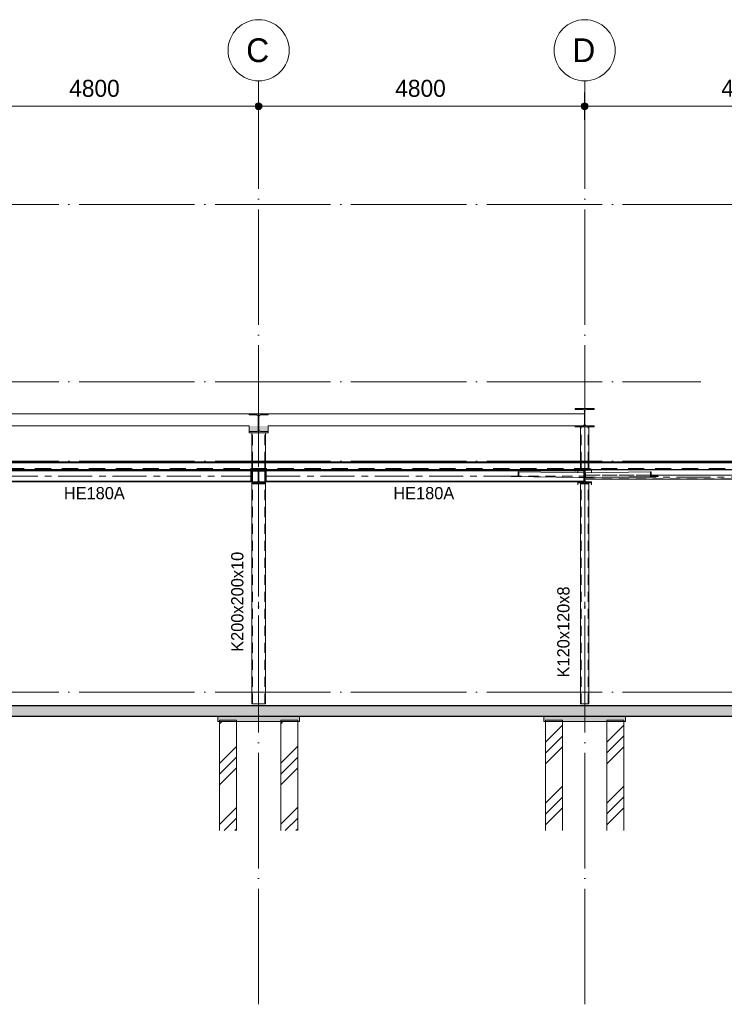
# Model space of a CAD drawing. Header units: millimetres. Extents: x -1359 to 538036, y -4592 to 9900.
# Tile 8 of 43: x 111861 to 122234, y -4592 to 9900. Entities that reach past the tile are written whole.
import ezdxf

# ---------------------------------------------------------------- set-up
doc = ezdxf.new("R2010")
doc.units = ezdxf.units.MM
for name, pattern in [('Overhead', [396.875, 238.125, -158.75]), ('WSP_hartlijn', [800, 500, -100, 100, -100]), ('WSP_hhidden', [250, 150, -100]), ('WSP_stramienlijn', [2000, 1700, -150, 0, -150])]:
    doc.linetypes.add(name, pattern=pattern)
for name, color, linetype, lineweight in [('00_algemeen - 0_18mm', 1, 'Continuous', 13), ('00_algemeen - hartlijn', 7, 'WSP_hartlijn', 13), ('00_algemeen - hhidden - 0_13mm', 7, 'WSP_hhidden', 13), ('00_algemeen - overhead', 7, 'Overhead', 13), ('00_maatvoering', 8, 'Continuous', 13), ('00_maatvoering-100', 8, 'Continuous', 13), ('07_stramien', 4, 'Continuous', 13), ('07_stramien - levels', 7, 'Continuous', 13), ('16_funderingsconstructies', 2, 'Continuous', 18), ('17_paalfunderingen - prefab', 2, 'Continuous', 18), ('23_vloeren', 2, 'Continuous', 18), ('23_vloeren - hatch', 1, 'Continuous', 18), ('23_vloeren -cut-', 3, 'Continuous', 25), ('28_hoofddraagconstructies - kolommen en liggers', 1, 'Continuous', 13), ('28_hoofddraagconstructies - kolommen en liggers - staal', 1, 'Continuous', 13), ('28_hoofddraagconstructies - kolommen en liggers - staal -cut-', 2, 'Continuous', 13), ('28_hoofddraagconstructies - tags', 7, 'Continuous', 18)]:
    doc.layers.add(name, color=color, linetype=linetype, lineweight=lineweight)
doc.layers.add('16_funderingsconstructies - voeten en balken', color=2, linetype='Continuous')
doc.styles.add('Revittext', font='txt', dxfattribs={"height": 250})
doc.styles.add('Revittext_1', font='txt', dxfattribs={"height": 180})
doc.styles.add('Revittext_2', font='txt', dxfattribs={"height": 350})
doc.dimstyles.new('WSP_25_-_transparant', dxfattribs={"dimscale": 304.8, "dimtxt": 252.223969, "dimasz": 1.312336, "dimexe": 0.656168, "dimexo": 0.0625, "dimgap": 0.213255, "dimtad": 1, "dimdec": 0, "dimzin": 0, "dimdsep": 46, "dimtxsty": 'Revittext', "dimblk1": 'DOTSMALL', "dimblk2": 'DOTSMALL', "dimsah": 1, "dimcen": 0.09, "dimdle": 0.656168, "dimazin": 0, "dimtfac": 1, "dimtdec": 4, "dimtix": 1, "dimtmove": 0, "dimatfit": 3, "dimfxl": 0.656168, "dimfxlon": 1, "dimtvp": 1, "dimtolj": 1, "dimtzin": 0, "dimarcsym": 2})
pattern_1 = [(45, (9142.7, 0), (-449.013, 449.013), []), (45, (9301.45, 0), (0, 898.026), []), (45, (8983.95, 0), (0, 898.026), [])]

# ---------------------------------------------------------------- blocks, each defined once
blk = doc.blocks.new('28_WSP_SC_staal - RHS v18-0 - SHSH 120x120x8 - S275-1328168-as 6')
at = {"layer": '00_algemeen - hartlijn'}
blk.add_line((19400, -170), (19400, 3067), dxfattribs=at)
at = {"layer": '00_algemeen - hhidden - 0_13mm'}
for p, q in [((19348, -170), (19348, 3067)), ((19452, -170), (19452, 3067))]:
    blk.add_line(p, q, dxfattribs=at)
blk = doc.blocks.new('28_WSP_SC_staal - RHS v18-0 - SHSH 200x200x10 - S275-1336496-as 6')
at = {"layer": '00_algemeen - hartlijn'}
for p, q in [((14600, 3389), (14600, 3820)), ((14600, -170), (14600, 3070))]:
    blk.add_line(p, q, dxfattribs=at)
at = {"layer": '00_algemeen - hhidden - 0_13mm'}
for p, q in [((14510, 3389), (14510, 3820)), ((14690, 3389), (14690, 3820)), ((14510, 3098), (14510, 3255)), ((14690, 3098), (14690, 3255)), ((14510, -170), (14510, 3070)), ((14690, -170), (14690, 3070))]:
    blk.add_line(p, q, dxfattribs=at)
at = {"layer": '28_hoofddraagconstructies - kolommen en liggers', "linetype": 'WSP_hhidden'}
for p, q in [((14510, 3255), (14510, 3389)), ((14600, 3070), (14600, 3389)), ((14690, 3255), (14690, 3389)), ((14510, 3070), (14510, 3098)), ((14690, 3070), (14690, 3098))]:
    blk.add_line(p, q, dxfattribs=at)
blk = doc.blocks.new('17_WSP_FD_prefab - fundatiepaal v18-0 - 250x250-1089444-as 6')
at = {"layer": '16_funderingsconstructies', "lineweight": 13}
h = blk.add_hatch(dxfattribs=at)
h.set_pattern_fill('FP_1', color=50, style=0, pattern_type=2)
h.set_pattern_definition(pattern_1)
h.paths.add_polyline_path([(15175, -2034), (15175, -430), (14925, -430), (14925, -2034)])
at = {"layer": '16_funderingsconstructies', "color": 135, "lineweight": 13}
for p, q in [((14925, -430), (14925, -410)), ((15175, -410), (14925, -410)), ((15175, -410), (15175, -430))]:
    blk.add_line(p, q, dxfattribs=at)
at = {"layer": '17_paalfunderingen - prefab', "color": 55}
for p, q in [((14925, -2034), (14925, -430)), ((15175, -430), (15175, -2034))]:
    blk.add_line(p, q, dxfattribs=at)
blk = doc.blocks.new('17_WSP_FD_prefab - fundatiepaal v18-0 - 250x250-V28-as 6')
at = {"layer": '16_funderingsconstructies', "lineweight": 13}
h = blk.add_hatch(dxfattribs=at)
h.set_pattern_fill('FP_1', color=50, style=0, pattern_type=2)
h.set_pattern_definition(pattern_1)
h.paths.add_polyline_path([(14131, -2034), (14275, -2034), (14275, -430), (14025, -430), (14025, -2034)])
at = {"layer": '16_funderingsconstructies', "color": 135, "lineweight": 13}
for p, q in [((14025, -430), (14025, -410)), ((14275, -410), (14025, -410)), ((14275, -410), (14275, -430))]:
    blk.add_line(p, q, dxfattribs=at)
at = {"layer": '17_paalfunderingen - prefab', "color": 55}
for p, q in [((14025, -2034), (14025, -430)), ((14275, -430), (14275, -2034))]:
    blk.add_line(p, q, dxfattribs=at)
blk = doc.blocks.new('17_WSP_FD_prefab - fundatiepaal v18-0 - 250x250-V29-as 6')
at = {"layer": '16_funderingsconstructies', "lineweight": 13}
h = blk.add_hatch(dxfattribs=at)
h.set_pattern_fill('FP_1', color=50, style=0, pattern_type=2)
h.set_pattern_definition(pattern_1)
h.paths.add_polyline_path([(19975, -2034), (19975, -430), (19725, -430), (19725, -2034)])
at = {"layer": '16_funderingsconstructies', "color": 135, "lineweight": 13}
for p, q in [((19725, -430), (19725, -410)), ((19975, -410), (19725, -410)), ((19975, -410), (19975, -430))]:
    blk.add_line(p, q, dxfattribs=at)
at = {"layer": '17_paalfunderingen - prefab', "color": 55}
for p, q in [((19725, -2034), (19725, -430)), ((19975, -430), (19975, -2034))]:
    blk.add_line(p, q, dxfattribs=at)
blk = doc.blocks.new('17_WSP_FD_prefab - fundatiepaal v18-0 - 250x250-V30-as 6')
at = {"layer": '16_funderingsconstructies', "lineweight": 13}
h = blk.add_hatch(dxfattribs=at)
h.set_pattern_fill('FP_1', color=50, style=0, pattern_type=2)
h.set_pattern_definition(pattern_1)
h.paths.add_polyline_path([(18825, -2034), (19075, -2034), (19075, -430), (18825, -430), (18825, -515)])
at = {"layer": '16_funderingsconstructies', "color": 135, "lineweight": 13}
for p, q in [((18825, -430), (18825, -410)), ((19075, -410), (18825, -410)), ((19075, -410), (19075, -430))]:
    blk.add_line(p, q, dxfattribs=at)
at = {"layer": '17_paalfunderingen - prefab', "color": 55}
for p, q in [((18825, -2034), (18825, -430)), ((19075, -430), (19075, -2034))]:
    blk.add_line(p, q, dxfattribs=at)
blk = doc.blocks.new('28_WSP_SC_staal - RHS v18-0 - SHSH 120x120x8 - S275-1337804-as 6')
at = {"layer": '00_algemeen - hartlijn'}
blk.add_line((19400, 3389), (19400, 3907), dxfattribs=at)
at = {"layer": '00_algemeen - hhidden - 0_13mm'}
for p, q in [((19348, 3389), (19348, 3907)), ((19452, 3389), (19452, 3907))]:
    blk.add_line(p, q, dxfattribs=at)
at = {"layer": '28_hoofddraagconstructies - kolommen en liggers', "linetype": 'WSP_hhidden'}
for p, q in [((19348, 3269), (19348, 3389)), ((19400, 3269), (19400, 3389)), ((19452, 3269), (19452, 3389))]:
    blk.add_line(p, q, dxfattribs=at)
blk = doc.blocks.new('28_WSP_SF_staal - HE v21-0 - HE180A-1335507-as 6')
at = {"layer": '00_algemeen - hartlijn'}
blk.add_line((10851, 3183), (14487, 3183), dxfattribs=at)
at = {"layer": '28_hoofddraagconstructies - kolommen en liggers', "linetype": 'WSP_hhidden'}
for p, q in [((14487, 3268), (9913, 3268)), ((9913, 3161), (9913, 3234)), ((9913, 3183), (10850, 3183))]:
    blk.add_line(p, q, dxfattribs=at)
at = {"layer": '28_hoofddraagconstructies - kolommen en liggers - staal'}
for p, q in [((9913, 3259), (9913, 3268)), ((9913, 3244), (9913, 3259)), ((9913, 3259), (14487, 3259)), ((9913, 3234), (9913, 3244)), ((14487, 3268), (14487, 3259)), ((14487, 3259), (14487, 3244)), ((14487, 3244), (14487, 3122)), ((9913, 3122), (9913, 3161)), ((9913, 3107), (9913, 3122)), ((9913, 3097), (9913, 3107)), ((9913, 3107), (14487, 3107)), ((9913, 3097), (14487, 3097)), ((14487, 3122), (14487, 3107)), ((14487, 3107), (14487, 3097))]:
    blk.add_line(p, q, dxfattribs=at)
blk = doc.blocks.new('28_WSP_SF_staal - HE v21-0 - HE180A-1335508-as 6')
at = {"layer": '00_algemeen - hartlijn'}
for p, q in [((14713, 3183), (18320, 3183)), ((19312, 3183), (19387, 3183))]:
    blk.add_line(p, q, dxfattribs=at)
at = {"layer": '28_hoofddraagconstructies - kolommen en liggers', "linetype": 'WSP_hhidden'}
for p, q in [((19300, 3268), (14713, 3268)), ((19300, 3259), (19387, 3259)), ((19387, 3268), (19378, 3268)), ((19387, 3268), (19387, 3259)), ((19387, 3259), (19387, 3251)), ((19387, 3232), (19387, 3162)), ((18321, 3183), (19312, 3183)), ((19300, 3097), (19387, 3097)), ((19387, 3101), (19387, 3097))]:
    blk.add_line(p, q, dxfattribs=at)
at = {"layer": '28_hoofddraagconstructies - kolommen en liggers - staal'}
for p, q in [((14713, 3259), (14713, 3268)), ((14713, 3244), (14713, 3259)), ((14713, 3259), (19300, 3259)), ((14713, 3122), (14713, 3244)), ((19387, 3251), (19387, 3244)), ((19387, 3244), (19387, 3232)), ((14713, 3107), (14713, 3122)), ((14713, 3097), (14713, 3107)), ((14713, 3107), (19387, 3107)), ((14713, 3097), (19300, 3097)), ((19387, 3162), (19387, 3122)), ((19387, 3122), (19387, 3107)), ((19387, 3107), (19387, 3101))]:
    blk.add_line(p, q, dxfattribs=at)
blk = doc.blocks.new('28_WSP_SF_staal - RHS v18-0 - SHSC 60x60x4 - S275-1328984-as 6')
at = {"layer": '00_algemeen - hartlijn'}
for p, q in [((19404, 3168), (19407, 3168)), ((19954, 3168), (24152, 3168)), ((24185, 3168), (24195, 3168))]:
    blk.add_line(p, q, dxfattribs=at)
at = {"layer": '00_algemeen - hhidden - 0_13mm'}
for p, q in [((19404, 3194), (19408, 3194)), ((20379, 3194), (24195, 3194)), ((19404, 3142), (24195, 3142))]:
    blk.add_line(p, q, dxfattribs=at)
at = {"layer": '28_hoofddraagconstructies - kolommen en liggers', "linetype": 'WSP_hhidden'}
for p, q in [((19404, 3198), (19400, 3198)), ((19400, 3190), (19400, 3198)), ((19400, 3194), (19404, 3194)), ((19400, 3146), (19400, 3190)), ((20379, 3198), (19408, 3198)), ((19408, 3194), (20379, 3194)), ((24200, 3198), (24195, 3198)), ((24195, 3194), (24200, 3194)), ((24200, 3198), (24200, 3190)), ((24200, 3190), (24200, 3146)), ((19400, 3168), (19404, 3168)), ((19400, 3138), (19400, 3146)), ((19400, 3142), (19404, 3142)), ((19400, 3138), (19404, 3138)), ((19407, 3168), (19832, 3168)), ((19837, 3168), (19948, 3168)), ((24152, 3168), (24185, 3168)), ((24195, 3168), (24199, 3168)), ((24195, 3142), (24200, 3142)), ((24195, 3138), (24200, 3138)), ((24200, 3146), (24200, 3138))]:
    blk.add_line(p, q, dxfattribs=at)
at = {"layer": '28_hoofddraagconstructies - kolommen en liggers - staal'}
for p, q in [((19408, 3198), (19404, 3198)), ((24169, 3198), (20379, 3198)), ((24195, 3198), (24171, 3198)), ((19404, 3138), (24195, 3138))]:
    blk.add_line(p, q, dxfattribs=at)
blk = doc.blocks.new('28_WSP_SF_staal - HFL v21-0 - Lequ 70x70x7-1325709-as 6')
at = {"layer": '28_hoofddraagconstructies - kolommen en liggers', "linetype": 'WSP_hhidden'}
blk.add_hatch(color=256, dxfattribs=at).paths.add_polyline_path([(20484, 3176), (20484, 3179), (20479, 3183), (20476, 3183), (20388, 3184), (20381, 3187), (20379, 3190), (20379, 3192), (20380, 3242), (20373, 3246), (20369, 3246), (20367, 3176), (20404, 3176)])
for p, q in [((19388, 3231), (19404, 3232)), ((19388, 3161), (19388, 3231)), ((19396, 3161), (19407, 3162)), ((19430, 3160), (19396, 3161)), ((19430, 3160), (19524, 3162))]:
    blk.add_line(p, q, dxfattribs=at)
at = {"layer": '28_hoofddraagconstructies - kolommen en liggers - staal'}
for p, q in [((19404, 3232), (20369, 3246)), ((19388, 3161), (19395, 3161)), ((19395, 3161), (19389, 3161)), ((19407, 3162), (20367, 3176)), ((19524, 3162), (20484, 3176))]:
    blk.add_line(p, q, dxfattribs=at)
at = {"layer": '28_hoofddraagconstructies - kolommen en liggers - staal -cut-'}
for p, q in [((20369, 3246), (20367, 3176)), ((20373, 3246), (20369, 3246)), ((20379, 3192), (20380, 3242)), ((20367, 3176), (20484, 3176)), ((20476, 3183), (20394, 3183)), ((20484, 3176), (20484, 3179))]:
    blk.add_line(p, q, dxfattribs=at)
at = {"layer": '28_hoofddraagconstructies - kolommen en liggers - staal -cut-', "flags": 128}
for points in [[(20380, 3242), (20380, 3242), (20380, 3243), (20379, 3244), (20378, 3245), (20377, 3245), (20376, 3246), (20374, 3246), (20373, 3246)], [(20394, 3183), (20391, 3183), (20388, 3184), (20386, 3185), (20383, 3186), (20381, 3187), (20380, 3189), (20379, 3190), (20379, 3192)], [(20484, 3179), (20484, 3179), (20483, 3180), (20483, 3181), (20482, 3182), (20480, 3182), (20479, 3183), (20478, 3183), (20476, 3183)]]:
    blk.add_lwpolyline(points, dxfattribs=at)
blk = doc.blocks.new('28_WSP_SF_staal - HFL v21-0 - Lequ 70x70x7-1325705-as 6')
at = {"layer": '28_hoofddraagconstructies - kolommen en liggers', "linetype": 'WSP_hhidden'}
blk.add_hatch(color=256, dxfattribs=at).paths.add_polyline_path([(18316, 3176), (18433, 3176), (18431, 3246), (18426, 3246), (18420, 3242), (18420, 3189), (18417, 3186), (18412, 3184), (18406, 3183), (18320, 3182), (18316, 3179)])
for p, q in [((19396, 3232), (19412, 3231)), ((19412, 3231), (19412, 3161)), ((19312, 3161), (19370, 3160)), ((19387, 3161), (19370, 3160)), ((19396, 3162), (19412, 3161)), ((19411, 3161), (19396, 3161))]:
    blk.add_line(p, q, dxfattribs=at)
at = {"layer": '28_hoofddraagconstructies - kolommen en liggers - staal'}
for p, q in [((18431, 3246), (19395, 3232)), ((18316, 3176), (19312, 3161)), ((18433, 3176), (19395, 3162)), ((19395, 3161), (19387, 3161))]:
    blk.add_line(p, q, dxfattribs=at)
at = {"layer": '28_hoofddraagconstructies - kolommen en liggers - staal -cut-'}
for p, q in [((18420, 3242), (18421, 3192)), ((18431, 3246), (18427, 3246)), ((18433, 3176), (18431, 3246)), ((18316, 3179), (18316, 3176)), ((18316, 3176), (18433, 3176)), ((18406, 3183), (18324, 3183))]:
    blk.add_line(p, q, dxfattribs=at)
at = {"layer": '28_hoofddraagconstructies - kolommen en liggers - staal -cut-', "flags": 128}
for points in [[(18421, 3192), (18421, 3190), (18420, 3189), (18419, 3187), (18417, 3186), (18414, 3185), (18412, 3184), (18409, 3183), (18406, 3183)], [(18427, 3246), (18426, 3246), (18424, 3246), (18423, 3245), (18422, 3245), (18421, 3244), (18420, 3243), (18420, 3242), (18420, 3242)], [(18324, 3183), (18322, 3183), (18321, 3183), (18320, 3182), (18318, 3182), (18317, 3181), (18317, 3180), (18316, 3179), (18316, 3179)]]:
    blk.add_lwpolyline(points, dxfattribs=at)
blk = doc.blocks.new('Floors 2 - Floors 2-1337732-as 6')
at = {"layer": '23_vloeren - hatch', "linetype": 'WSP_hhidden', "lineweight": 13}
h = blk.add_hatch(color=256, dxfattribs=at)
h.paths.add_polyline_path([(9833, 3819), (9950, 3819), (9949, 3920), (9805, 3920), (9806, 3839), (9809, 3832), (9813, 3827), (9819, 3823), (9826, 3820), (9832, 3819)])
h.paths.add_polyline_path([(9650, 3819), (9774, 3820), (9781, 3823), (9787, 3827), (9791, 3832), (9794, 3842), (9794, 3853), (9794, 3920), (9650, 3920), (9650, 3849)])
h.paths.add_polyline_path([(14460, 3838), (14571, 3838), (14583, 3841), (14592, 3850), (14595, 3862), (14595, 3920), (14460, 3920), (14460, 3841)])
h.paths.add_polyline_path([(14629, 3838), (14740, 3838), (14740, 3920), (14605, 3920), (14605, 3862), (14608, 3850), (14617, 3841), (14620, 3840)])
at = {"layer": '23_vloeren'}
for p, q in [((9650, 3920), (9650, 3819)), ((9950, 3819), (9950, 3920)), ((14460, 3920), (14460, 3838)), ((14740, 3838), (14740, 3920))]:
    blk.add_line(p, q, dxfattribs=at)
at = {"layer": '23_vloeren', "linetype": 'WSP_hhidden', "lineweight": 13}
for centre, start, end in [((14571, 3862), 270.91, 299.09), ((14571, 3862), 300.91, 329.09), ((14571, 3862), 330.91, 359.09), ((14629, 3862), 180.91, 209.09), ((14629, 3862), 210.91, 239.09), ((14629, 3862), 240.91, 269.09)]:
    blk.add_arc(centre, 24, start, end, dxfattribs=at)
blk = doc.blocks.new('Grid - Stramienbol 9_0mm-3500-as 6')
at = {"layer": '07_stramien'}
blk.add_circle((5000, 9450), 450, dxfattribs=at)
blk = doc.blocks.new('DIMBLOCK22-as 6')
at = {"layer": '00_maatvoering-100'}
h = blk.add_hatch(color=256, dxfattribs=at)
edge = h.paths.add_edge_path()
edge.add_arc((110578, 8626), 50, 0, 360)
h = blk.add_hatch(color=256, dxfattribs=at)
edge = h.paths.add_edge_path()
edge.add_arc((115378, 8626), 50, 0, 360)
for p, q in [((110578, 8826), (110578, 8426)), ((110578, 8626), (110578, 8826)), ((115378, 8826), (115378, 8426)), ((115378, 8626), (115378, 8826)), ((110578, 8626), (115378, 8626))]:
    blk.add_line(p, q, dxfattribs=at)
for centre in [(110578, 8626), (115378, 8626)]:
    blk.add_circle(centre, 50, dxfattribs=at)
at = {"layer": '00_maatvoering-100', "color": 0, "insert": (112590, 9015), "char_height": 250, "width": 931.29, "attachment_point": 1, "line_spacing_factor": 0.931288, "style": 'Revittext'}
blk.add_mtext('4800', dxfattribs=at)
blk = doc.blocks.new('_DotSmall')
at = {"color": 0, "linetype": 'ByBlock', "const_width": 0.5}
blk.add_lwpolyline([(-0.0625, 0, 1), (0.0625, 0, 1)], format="xyb", close=True, dxfattribs=at)
blk = doc.blocks.new('DIMBLOCK23-as 6')
at = {"layer": '00_maatvoering-100'}
h = blk.add_hatch(color=256, dxfattribs=at)
edge = h.paths.add_edge_path()
edge.add_arc((115378, 8626), 50, 0, 360)
h = blk.add_hatch(color=256, dxfattribs=at)
edge = h.paths.add_edge_path()
edge.add_arc((120178, 8626), 50, 0, 360)
for p, q in [((115378, 8826), (115378, 8426)), ((115378, 8626), (115378, 8826)), ((120178, 8826), (120178, 8426)), ((120178, 8626), (120178, 8826)), ((115378, 8626), (120178, 8626))]:
    blk.add_line(p, q, dxfattribs=at)
for centre in [(115378, 8626), (120178, 8626)]:
    blk.add_circle(centre, 50, dxfattribs=at)
at = {"layer": '00_maatvoering-100', "color": 0, "insert": (117390, 9015), "char_height": 250, "width": 931.29, "attachment_point": 1, "line_spacing_factor": 0.931288, "style": 'Revittext'}
blk.add_mtext('4800', dxfattribs=at)
blk = doc.blocks.new('DIMBLOCK24-as 6')
at = {"layer": '00_maatvoering-100'}
h = blk.add_hatch(color=256, dxfattribs=at)
edge = h.paths.add_edge_path()
edge.add_arc((120178, 8626), 50, 0, 360)
h = blk.add_hatch(color=256, dxfattribs=at)
edge = h.paths.add_edge_path()
edge.add_arc((124978, 8626), 50, 0, 360)
for p, q in [((120178, 8826), (120178, 8426)), ((120178, 8626), (120178, 8826)), ((124978, 8826), (124978, 8426)), ((124978, 8626), (124978, 8826)), ((120178, 8626), (124978, 8626))]:
    blk.add_line(p, q, dxfattribs=at)
for centre in [(120178, 8626), (124978, 8626)]:
    blk.add_circle(centre, 50, dxfattribs=at)
at = {"layer": '00_maatvoering-100', "color": 0, "insert": (122190, 9015), "char_height": 250, "width": 931.29, "attachment_point": 1, "line_spacing_factor": 0.931288, "style": 'Revittext'}
blk.add_mtext('4800', dxfattribs=at)

msp = doc.modelspace()

# ---------------------------------------------------------------- hatches: boundary and pattern name
at = {"layer": '16_funderingsconstructies - voeten en balken'}
for points in [[(115374.1, -430), (115978.2, -430), (115978.2, -350), (114778.2, -350), (114778.2, -430), (114909.4, -430)], [(120778.2, -430), (120778.2, -350), (119578.2, -350), (119578.2, -430), (120485.2, -430)]]:
    msp.add_hatch(color=90, dxfattribs=at).paths.add_polyline_path(points)
at = {"layer": '23_vloeren - hatch'}
msp.add_hatch(color=10, dxfattribs=at).paths.add_polyline_path([(129778.2, -350), (129878.2, -350), (129878.2, -200), (110478.2, -200), (110478.2, -350), (127919.6, -350)])
at = {"layer": '28_hoofddraagconstructies - kolommen en liggers - staal'}
for points in [[(115374.1, 3083), (115478.2, 3083), (115478.2, 3098), (115396.7, 3098.5), (115389.5, 3101.9), (115384.5, 3108.2), (115382.7, 3116), (115383.2, 3254), (115386.6, 3261.3), (115392.9, 3266.3), (115400.7, 3268), (115478.2, 3268), (115478.2, 3283), (115278.2, 3283), (115278.2, 3268), (115359.7, 3267.6), (115366.9, 3264.1), (115371.9, 3257.8), (115373.7, 3250), (115373.3, 3112), (115369.8, 3104.8), (115363.5, 3099.8), (115355.7, 3098), (115278.2, 3098), (115278.2, 3083)], [(120136.7, 3083), (120278.2, 3083), (120278.2, 3098), (120194.8, 3099.1), (120189.5, 3101.9), (120184.5, 3108.2), (120182.7, 3116), (120183.2, 3254), (120186.6, 3261.3), (120192.9, 3266.3), (120200.7, 3268), (120278.2, 3268), (120278.2, 3283), (120078.2, 3283), (120078.7, 3268), (120159.7, 3267.6), (120166.9, 3264.1), (120171.9, 3257.8), (120173.7, 3250), (120173.3, 3112), (120169.8, 3104.8), (120163.5, 3099.8), (120155.7, 3098), (120078.2, 3098), (120078.2, 3083)]]:
    msp.add_hatch(color=256, dxfattribs=at).paths.add_polyline_path(points)

# ---------------------------------------------------------------- linework, layer by layer
at = {"layer": '00_algemeen - 0_18mm'}
msp.add_line((110498.2, 3378.3), (129868.2, 3378.3), dxfattribs=at)
at = {"layer": '00_algemeen - overhead'}
msp.add_line((110498.2, 3291.9), (129868.2, 3291.9), dxfattribs=at)
at = {"layer": '07_stramien', "linetype": 'WSP_stramienlijn'}
for p, q in [((115378.2, -4592.4), (115378.2, 9000)), ((120178.2, -4592.4), (120178.2, 9000))]:
    msp.add_line(p, q, dxfattribs=at)
at = {"layer": '07_stramien - levels', "linetype": 'WSP_stramienlijn'}
for p, q in [((100735.9, 7180), (134196.4, 7180)), ((100735.9, 4570), (121885.9, 4570)), ((100735.9, 3400), (134196.4, 3400)), ((100735.9, 0), (134196.4, 0))]:
    msp.add_line(p, q, dxfattribs=at)
at = {"layer": '16_funderingsconstructies - voeten en balken', "color": 55, "lineweight": 18}
for p, q in [((114778.2, -350), (114778.2, -430)), ((115978.2, -430), (114778.2, -430)), ((115978.2, -430), (115978.2, -350)), ((119578.2, -350), (119578.2, -430)), ((120778.2, -430), (119578.2, -430)), ((120778.2, -430), (120778.2, -350))]:
    msp.add_line(p, q, dxfattribs=at)
at = {"layer": '23_vloeren'}
for p, q in [((110728.2, 4100), (115238.2, 4100)), ((115518.2, 4100), (120174.2, 4100)), ((115238.2, 3920), (110728.2, 3920)), ((120038.2, 3920), (115518.2, 3920)), ((115265.5, 3264.3), (115278.2, 3264.3)), ((115478.2, 3264.3), (115490.2, 3264.3))]:
    msp.add_line(p, q, dxfattribs=at)
at = {"layer": '23_vloeren', "linetype": 'WSP_hhidden', "lineweight": 13}
for p, q in [((110691, 3264.3), (115265.5, 3264.3)), ((115278.3, 3264.3), (115478.2, 3264.3)), ((115490.3, 3264.3), (120038.2, 3264.3)), ((120038.2, 3264.3), (120038.2, 3251.1))]:
    msp.add_line(p, q, dxfattribs=at)
for centre, start, end in [((115349, 4058), 60.90995, 89.09005), ((115349, 4058), 30.90995, 59.09005), ((115349, 4058), 0.90995, 29.09005), ((115407.5, 4058), 150.90995, 179.09005), ((115407.5, 4058), 120.90995, 149.09005), ((115407.5, 4058), 90.90995, 119.09005), ((120150.2, 3944), 270.90995, 299.09005), ((120150.2, 3944), 300.90995, 329.09005), ((120150.2, 3944), 330.90995, 359.09005)]:
    msp.add_arc(centre, 24, start, end, dxfattribs=at)
at = {"layer": '23_vloeren -cut-'}
for p, q in [((129868.2, 3389.1), (110498.2, 3389.1)), ((110498.2, 3281.1), (129868.2, 3281.1))]:
    msp.add_line(p, q, dxfattribs=at)
at = {"layer": '23_vloeren -cut-', "color": 8}
for p, q in [((129878.2, -200), (110478.2, -200)), ((110578.2, -350), (129778.2, -350))]:
    msp.add_line(p, q, dxfattribs=at)
at = {"layer": '28_hoofddraagconstructies - kolommen en liggers', "linetype": 'WSP_hhidden'}
for p, q in [((115278.2, 3389.1), (115278.2, 3283.1)), ((115478.2, 3283.1), (115478.2, 3389.1)), ((120118.2, 3389.1), (120118.2, 3269.3)), ((120238.2, 3269.3), (120238.2, 3389.1)), ((120078.2, 3238.1), (120078.2, 3253.1)), ((120130.2, 3269.3), (120118.2, 3269.3)), ((120226.2, 3269.3), (120130.2, 3269.3)), ((120173.3, 3254), (120173.7, 3250)), ((120238.2, 3269.3), (120226.2, 3269.3))]:
    msp.add_line(p, q, dxfattribs=at)
at = {"layer": '28_hoofddraagconstructies - kolommen en liggers', "linetype": 'WSP_hhidden', "flags": 128}
msp.add_lwpolyline([(120182.7, 3250), (120183.2, 3254), (120184.5, 3257.8)], dxfattribs=at)
at = {"layer": '28_hoofddraagconstructies - kolommen en liggers - staal'}
for p, q in [((115238.2, 4100), (115238.2, 4082)), ((115518.2, 4100), (115238.2, 4100)), ((115238.2, 4082), (115349, 4082)), ((115373, 4058), (115373, 3862)), ((115383.5, 3862), (115383.5, 4058)), ((115407.5, 4082), (115518.2, 4082)), ((115518.2, 4082), (115518.2, 4100)), ((120038.2, 4177), (120038.2, 4164)), ((120318.2, 4177), (120038.2, 4177)), ((120038.2, 4164), (120150.2, 4164)), ((120174.2, 4140), (120174.2, 3944)), ((120182.2, 3944), (120182.2, 4140)), ((120206.2, 4164), (120318.2, 4164)), ((120318.2, 4164), (120318.2, 4177)), ((120150.2, 3920), (120038.2, 3920)), ((120038.2, 3920), (120038.2, 3907)), ((120318.2, 3920), (120206.2, 3920)), ((120318.2, 3907), (120318.2, 3920)), ((115349, 3838), (115238.2, 3838)), ((115238.2, 3838), (115238.2, 3820)), ((115238.2, 3820), (115518.2, 3820)), ((115278.2, 3820), (115278.2, 3389.1)), ((115293.2, 3820), (115463.2, 3820)), ((115518.2, 3838), (115407.5, 3838)), ((115478.2, 3389.1), (115478.2, 3820)), ((115518.2, 3820), (115518.2, 3838)), ((120038.2, 3907), (120318.2, 3907)), ((120118.2, 3907), (120118.2, 3389.1)), ((120130.2, 3907), (120226.2, 3907)), ((120238.2, 3389.1), (120238.2, 3907)), ((115278.2, 3255.3), (115278.2, 3268)), ((115278.2, 3255.3), (115278.2, 3098)), ((115355.7, 3255.3), (115278.2, 3255.3)), ((115478.2, 3255.3), (115400.7, 3255.3)), ((115478.2, 3255.3), (115478.2, 3268)), ((115478.2, 3098), (115478.2, 3255.3)), ((120078.2, 3253.1), (120078.2, 3268)), ((120278.2, 3238.1), (120278.2, 3268)), ((115278.2, 3070.4), (115278.2, 3083)), ((115278.2, 3070.4), (115278.2, -170)), ((115478.2, 3070.4), (115278.2, 3070.4)), ((115478.2, 3070.4), (115478.2, 3083)), ((115478.2, -170), (115478.2, 3070.4)), ((120078.2, 3053), (120078.2, 3083)), ((120118.2, 3066.8), (120118.2, -170)), ((120118.2, 3066.8), (120130.2, 3066.8)), ((120130.2, 3066.8), (120226.2, 3066.8)), ((120226.2, 3066.8), (120238.2, 3066.8)), ((120238.2, -170), (120238.2, 3066.8)), ((120278.2, 3053), (120278.2, 3083)), ((115293.2, -170), (115278.2, -170)), ((115463.2, -170), (115293.2, -170)), ((115478.2, -170), (115463.2, -170)), ((120130.2, -170), (120118.2, -170)), ((120226.2, -170), (120130.2, -170)), ((120238.2, -170), (120226.2, -170))]:
    msp.add_line(p, q, dxfattribs=at)
for centre, start, end in [((115349, 4058), 0, 90), ((115407.5, 4058), 90, 180), ((120150.2, 4140), 0, 90), ((120206.2, 4140), 90, 180), ((120150.2, 3944), 270, 0), ((120206.2, 3944), 180, 270), ((115349, 3862), 270, 0), ((115407.5, 3862), 180, 270)]:
    msp.add_arc(centre, 24, start, end, dxfattribs=at)
for centre, start_param, end_param in [((115355.7, 3237.3), 0.0211755, 1.5707963), ((115400.7, 3237.3), 1.5707963, 3.1204171)]:
    msp.add_ellipse(centre, major_axis=(18, 0), ratio=0.9998007, start_param=start_param, end_param=end_param, dxfattribs=at)
at = {"layer": '28_hoofddraagconstructies - kolommen en liggers - staal -cut-'}
for p, q in [((115278.2, 3283), (115278.2, 3281.1)), ((115478.2, 3283), (115278.2, 3283)), ((115278.2, 3281.1), (115278.2, 3268)), ((115278.2, 3268), (115355.7, 3268)), ((115373.7, 3250), (115373.7, 3116)), ((115382.7, 3116), (115382.7, 3250)), ((115400.7, 3268), (115478.2, 3268)), ((115478.2, 3281.1), (115478.2, 3283)), ((115478.2, 3268), (115478.2, 3281.1)), ((120078.2, 3283), (120078.2, 3281.1)), ((120278.2, 3283), (120078.2, 3283)), ((120078.2, 3281.1), (120078.2, 3268)), ((120078.2, 3268), (120155.7, 3268)), ((120173.7, 3250), (120173.7, 3116)), ((120182.7, 3116), (120182.7, 3250)), ((120200.7, 3268), (120278.2, 3268)), ((120278.2, 3281.1), (120278.2, 3283)), ((120278.2, 3268), (120278.2, 3281.1)), ((115355.7, 3098), (115278.2, 3098)), ((115278.2, 3098), (115278.2, 3083)), ((115278.2, 3083), (115478.2, 3083)), ((115478.2, 3098), (115400.7, 3098)), ((115478.2, 3083), (115478.2, 3098)), ((120155.7, 3098), (120078.2, 3098)), ((120078.2, 3098), (120078.2, 3083)), ((120078.2, 3083), (120278.2, 3083)), ((120278.2, 3098), (120200.7, 3098)), ((120278.2, 3083), (120278.2, 3098))]:
    msp.add_line(p, q, dxfattribs=at)
at = {"layer": '28_hoofddraagconstructies - kolommen en liggers - staal -cut-', "flags": 128}
for points in [[(115355.7, 3268), (115359.7, 3267.6), (115363.5, 3266.3), (115366.9, 3264.1), (115369.8, 3261.3), (115371.9, 3257.8), (115373.3, 3254), (115373.7, 3250)], [(115382.7, 3250), (115383.2, 3254), (115384.5, 3257.8), (115386.6, 3261.3), (115389.5, 3264.1), (115392.9, 3266.3), (115396.7, 3267.6), (115400.7, 3268)], [(120155.7, 3268), (120159.7, 3267.6), (120163.5, 3266.3), (120166.9, 3264.1), (120169.8, 3261.3), (120171.9, 3257.8), (120173.3, 3254)], [(120184.5, 3257.8), (120186.6, 3261.3), (120189.5, 3264.1), (120192.9, 3266.3), (120196.7, 3267.6), (120200.7, 3268)], [(115373.7, 3116), (115373.3, 3112), (115371.9, 3108.2), (115369.8, 3104.8), (115366.9, 3101.9), (115363.5, 3099.8), (115359.7, 3098.5), (115355.7, 3098)], [(115400.7, 3098), (115396.7, 3098.5), (115392.9, 3099.8), (115389.5, 3101.9), (115386.6, 3104.8), (115384.5, 3108.2), (115383.2, 3112), (115382.7, 3116)], [(120173.7, 3116), (120173.3, 3112), (120171.9, 3108.2), (120169.8, 3104.8), (120166.9, 3101.9), (120163.5, 3099.8), (120159.7, 3098.5), (120155.7, 3098)], [(120200.7, 3098), (120196.7, 3098.5), (120192.9, 3099.8), (120189.5, 3101.9), (120186.6, 3104.8), (120184.5, 3108.2), (120183.2, 3112), (120182.7, 3116)]]:
    msp.add_lwpolyline(points, dxfattribs=at)

# ---------------------------------------------------------------- block references
at = {"layer": '00_algemeen - hhidden - 0_13mm'}
msp.add_blockref('28_WSP_SC_staal - RHS v18-0 - SHSH 120x120x8 - S275-1328168-as 6', (100778.2, 0), dxfattribs=at)
at = {"layer": '07_stramien'}
for p in [(110378.2, 0), (115178.2, 0)]:
    msp.add_blockref('Grid - Stramienbol 9_0mm-3500-as 6', p, dxfattribs=at)
at = {"layer": '16_funderingsconstructies', "color": 135, "lineweight": 13}
for name in ['17_WSP_FD_prefab - fundatiepaal v18-0 - 250x250-V28-as 6', '17_WSP_FD_prefab - fundatiepaal v18-0 - 250x250-1089444-as 6', '17_WSP_FD_prefab - fundatiepaal v18-0 - 250x250-V30-as 6', '17_WSP_FD_prefab - fundatiepaal v18-0 - 250x250-V29-as 6']:
    msp.add_blockref(name, (100778.2, 0), dxfattribs=at)
at = {"layer": '23_vloeren', "linetype": 'WSP_hhidden', "lineweight": 13}
msp.add_blockref('Floors 2 - Floors 2-1337732-as 6', (100778.2, 0), dxfattribs=at)
at = {"layer": '28_hoofddraagconstructies - kolommen en liggers', "linetype": 'WSP_hhidden'}
for name in ['28_WSP_SC_staal - RHS v18-0 - SHSH 200x200x10 - S275-1336496-as 6', '28_WSP_SC_staal - RHS v18-0 - SHSH 120x120x8 - S275-1337804-as 6', '28_WSP_SF_staal - HE v21-0 - HE180A-1335507-as 6', '28_WSP_SF_staal - HE v21-0 - HE180A-1335508-as 6', '28_WSP_SF_staal - HFL v21-0 - Lequ 70x70x7-1325705-as 6', '28_WSP_SF_staal - HFL v21-0 - Lequ 70x70x7-1325709-as 6', '28_WSP_SF_staal - RHS v18-0 - SHSC 60x60x4 - S275-1328984-as 6']:
    msp.add_blockref(name, (100778.2, 0), dxfattribs=at)

# ---------------------------------------------------------------- texts
at = {"layer": '07_stramien', "char_height": 350, "width": 432.911, "attachment_point": 1, "style": 'Revittext_2'}
for s, insert in [('C', (115196.1, 9625.6)), ('D', (119996.1, 9625.6))]:
    msp.add_mtext(s, dxfattribs=dict(at, insert=insert))
at = {"layer": '28_hoofddraagconstructies - tags', "lineweight": 13, "char_height": 180, "width": 1122.362, "attachment_point": 1, "style": 'Revittext_1'}
for insert in [(112511.5, 3021.5), (117361.5, 3021.5)]:
    msp.add_mtext('HE180A', dxfattribs=dict(at, insert=insert))
at = {"layer": '28_hoofddraagconstructies - tags', "lineweight": 13, "char_height": 180, "attachment_point": 1, "rotation": 90, "style": 'Revittext_1', "bg_fill": 3, "box_fill_scale": 1.25, "bg_fill_color": 256, "bg_fill_true_color": 13158600, "bg_fill_transparency": 0}
for s, insert, width in [('K200x200x10', (114974.3, 595.9), 1819.831), ('K120x120x8', (119774.3, 219.3), 1651.476)]:
    msp.add_mtext(s, dxfattribs=dict(at, insert=insert, width=width))

# ---------------------------------------------------------------- dimensions: what is measured, and where the dimension line sits
at = {"layer": '00_maatvoering'}
for base, p1, p2, picture, middle in [((115378.2, 8626), (110578.2, 8826), (115378.2, 8826), 'DIMBLOCK22-as 6', (112978.2, 8818.6)), ((120178.2, 8626), (115378.2, 8826), (120178.2, 8826), 'DIMBLOCK23-as 6', (117778.2, 8818.6)), ((124978.2, 8626), (120178.2, 8826), (124978.2, 8826), 'DIMBLOCK24-as 6', (122578.2, 8818.6))]:
    dim = msp.add_linear_dim(base=base, p1=p1, p2=p2, dimstyle='WSP_25_-_transparant', override={"dimpost": '<>', "dimfxl": 4800}, dxfattribs=at)
    dim.commit()
    dim.dimension.update_dxf_attribs({"geometry": picture, "text_midpoint": middle})

doc.saveas('drawing.dxf')
